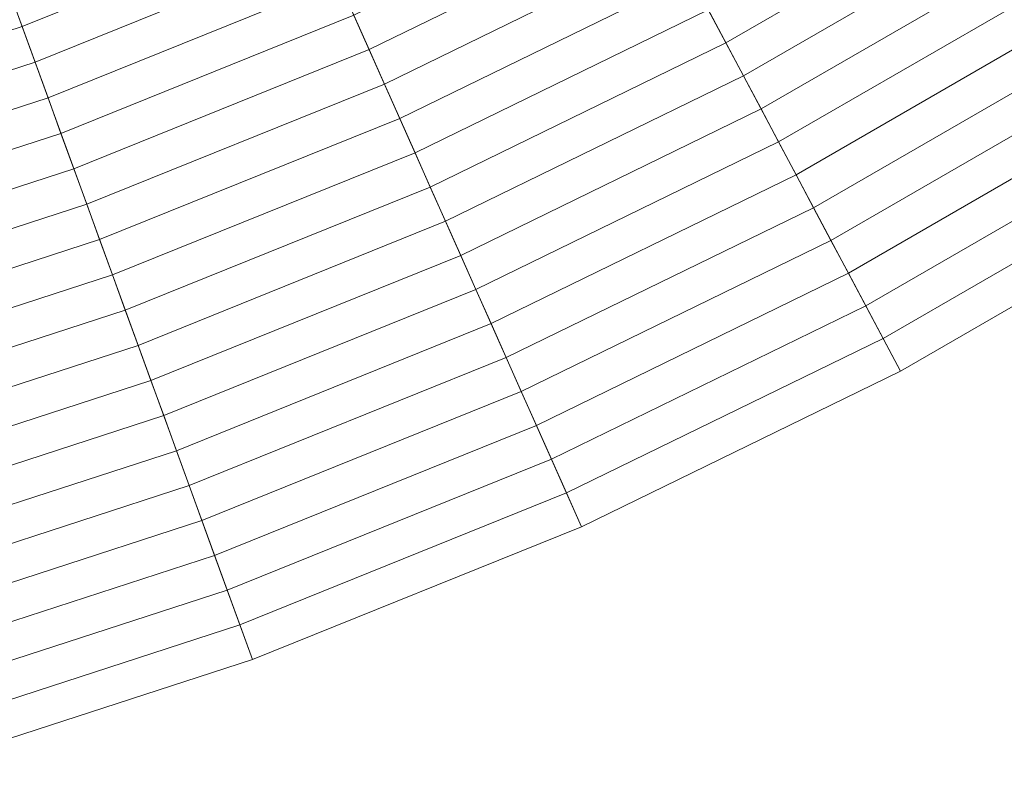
# Model space of a CAD drawing. Header units: centimetres. Extents: x -3.03 to 4.16, y -5.77 to 1.42.
# Tile 152 of 256: x 1.63 to 2.33, y -5.64 to -5.1. Entities that reach past the tile are written whole.
import ezdxf

# ---------------------------------------------------------------- set-up
doc = ezdxf.new("R2010")
doc.units = ezdxf.units.CM
doc.header["$LTSCALE"] = 2.54
doc.layers.add('Lucido design-1', color=7, linetype='Continuous')

# ---------------------------------------------------------------- blocks, each defined once
blk = doc.blocks.new('Gruppo-1')
at = {"color": 142, "linetype": 'Continuous', "lineweight": 9}
for points in [[(1.55696, -5.63539, 37.14766), (1.79584, -5.55777, 37.14766), (0.56578, -2.1782, 37.14766), (0.56564, -2.17825, 37.14766)], [(1.79584, -5.55777, 37.14766), (2.02873, -5.46368, 37.14766), (0.56592, -2.17815, 37.14766), (0.56578, -2.1782, 37.14766)], [(2.02873, -5.46368, 37.14766), (2.25449, -5.35357, 37.14766), (0.56606, -2.17808, 37.14766), (0.56592, -2.17815, 37.14766)], [(2.25449, -5.35357, 37.14766), (2.47202, -5.22798, 37.14766), (0.56619, -2.178, 37.14766), (0.56606, -2.17808, 37.14766)], [(2.47202, -5.22798, 37.14766), (2.68026, -5.08752, 37.14766), (0.56631, -2.17792, 37.14766), (0.56619, -2.178, 37.14766)], [(2.11846, -5.09774, 37.50929), (2.31848, -4.98226, 37.50929), (2.33255, -5.00478, 37.4972), (2.13093, -5.12118, 37.4972)], [(1.62358, -5.08448, 37.6027), (1.82387, -5.00355, 37.6027), (1.83481, -5.02811, 37.59135), (1.63277, -5.10974, 37.59135)], [(1.86751, -5.10156, 37.55674), (2.0684, -5.00358, 37.55674), (2.08095, -5.02717, 37.54502), (1.87838, -5.12597, 37.54502)], [(2.13093, -5.12118, 37.4972), (2.33255, -5.00478, 37.4972), (2.3466, -5.02726, 37.48501), (2.14338, -5.14459, 37.48501)], [(1.63277, -5.10974, 37.59135), (1.83481, -5.02811, 37.59135), (1.84572, -5.05263, 37.57991), (1.64195, -5.13496, 37.57991)], [(1.87838, -5.12597, 37.54502), (2.08095, -5.02717, 37.54502), (2.09347, -5.05073, 37.5332), (1.88923, -5.15035, 37.5332)], [(2.14338, -5.14459, 37.48501), (2.3466, -5.02726, 37.48501), (2.36063, -5.04971, 37.47274), (2.15581, -5.16797, 37.47274)], [(1.88923, -5.15035, 37.5332), (2.09347, -5.05073, 37.5332), (2.10598, -5.07425, 37.52129), (1.90006, -5.17468, 37.52129)], [(2.15581, -5.16797, 37.47274), (2.36063, -5.04971, 37.47274), (2.37463, -5.07212, 37.46037), (2.16821, -5.1913, 37.46037)], [(1.64195, -5.13496, 37.57991), (1.84572, -5.05263, 37.57991), (1.85662, -5.07711, 37.56837), (1.65112, -5.16014, 37.56837)], [(2.16821, -5.1913, 37.46037), (2.37463, -5.07212, 37.46037), (2.38861, -5.0945, 37.44791), (2.1806, -5.2146, 37.44791)], [(1.65112, -5.16014, 37.56837), (1.85662, -5.07711, 37.56837), (1.86751, -5.10156, 37.55674), (1.66027, -5.18529, 37.55674)], [(1.90006, -5.17468, 37.52129), (2.10598, -5.07425, 37.52129), (2.11846, -5.09774, 37.50929), (1.91088, -5.19898, 37.50929)], [(1.41813, -5.15123, 37.6027), (1.62358, -5.08448, 37.6027), (1.63277, -5.10974, 37.59135), (1.42553, -5.17707, 37.59135)], [(1.91088, -5.19898, 37.50929), (2.11846, -5.09774, 37.50929), (2.13093, -5.12118, 37.4972), (1.92168, -5.22324, 37.4972)], [(2.1806, -5.2146, 37.44791), (2.38861, -5.0945, 37.44791), (2.40257, -5.11684, 37.43536), (2.19297, -5.23786, 37.43536)], [(1.66027, -5.18529, 37.55674), (1.86751, -5.10156, 37.55674), (1.87838, -5.12597, 37.54502), (1.66941, -5.2104, 37.54502)], [(1.42553, -5.17707, 37.59135), (1.63277, -5.10974, 37.59135), (1.64195, -5.13496, 37.57991), (1.43293, -5.20287, 37.57991)], [(1.92168, -5.22324, 37.4972), (2.13093, -5.12118, 37.4972), (2.14338, -5.14459, 37.48501), (1.93247, -5.24746, 37.48501)], [(2.19297, -5.23786, 37.43536), (2.40257, -5.11684, 37.43536), (2.41651, -5.13914, 37.42271), (2.20531, -5.26108, 37.42271)], [(1.66941, -5.2104, 37.54502), (1.87838, -5.12597, 37.54502), (1.88923, -5.15035, 37.5332), (1.67854, -5.23547, 37.5332)], [(1.43293, -5.20287, 37.57991), (1.64195, -5.13496, 37.57991), (1.65112, -5.16014, 37.56837), (1.44032, -5.22864, 37.56837)], [(2.20531, -5.26108, 37.42271), (2.41651, -5.13914, 37.42271), (2.43042, -5.16141, 37.40998), (2.21764, -5.28426, 37.40998)], [(1.93247, -5.24746, 37.48501), (2.14338, -5.14459, 37.48501), (2.15581, -5.16797, 37.47274), (1.94323, -5.27164, 37.47274)], [(1.67854, -5.23547, 37.5332), (1.88923, -5.15035, 37.5332), (1.90006, -5.17468, 37.52129), (1.68765, -5.2605, 37.52129)], [(1.44032, -5.22864, 37.56837), (1.65112, -5.16014, 37.56837), (1.66027, -5.18529, 37.55674), (1.4477, -5.25436, 37.55674)], [(2.21764, -5.28426, 37.40998), (2.43042, -5.16141, 37.40998), (2.44431, -5.18363, 37.39715), (2.22994, -5.3074, 37.39715)], [(1.94323, -5.27164, 37.47274), (2.15581, -5.16797, 37.47274), (2.16821, -5.1913, 37.46037), (1.95398, -5.29579, 37.46037)], [(1.68765, -5.2605, 37.52129), (1.90006, -5.17468, 37.52129), (1.91088, -5.19898, 37.50929), (1.69674, -5.2855, 37.50929)], [(2.22994, -5.3074, 37.39715), (2.44431, -5.18363, 37.39715), (2.45818, -5.20582, 37.38424), (2.24223, -5.3305, 37.38424)], [(1.4477, -5.25436, 37.55674), (1.66027, -5.18529, 37.55674), (1.66941, -5.2104, 37.54502), (1.45506, -5.28005, 37.54502)], [(1.95398, -5.29579, 37.46037), (2.16821, -5.1913, 37.46037), (2.1806, -5.2146, 37.44791), (1.96472, -5.31989, 37.44791)], [(1.69674, -5.2855, 37.50929), (1.91088, -5.19898, 37.50929), (1.92168, -5.22324, 37.4972), (1.70583, -5.31045, 37.4972)], [(2.24223, -5.3305, 37.38424), (2.45818, -5.20582, 37.38424), (2.47202, -5.22798, 37.37124), (2.25449, -5.35357, 37.37124)], [(1.45506, -5.28005, 37.54502), (1.66941, -5.2104, 37.54502), (1.67854, -5.23547, 37.5332), (1.46242, -5.30569, 37.5332)], [(1.96472, -5.31989, 37.44791), (2.1806, -5.2146, 37.44791), (2.19297, -5.23786, 37.43536), (1.97543, -5.34396, 37.43536)], [(1.70583, -5.31045, 37.4972), (1.92168, -5.22324, 37.4972), (1.93247, -5.24746, 37.48501), (1.71489, -5.33537, 37.48501)], [(2.25449, -5.35357, 37.37124), (2.47202, -5.22798, 37.37124), (2.47202, -5.22798, 37.14766), (2.25449, -5.35357, 37.14766)], [(1.46242, -5.30569, 37.5332), (1.67854, -5.23547, 37.5332), (1.68765, -5.2605, 37.52129), (1.46976, -5.3313, 37.52129)], [(1.97543, -5.34396, 37.43536), (2.19297, -5.23786, 37.43536), (2.20531, -5.26108, 37.42271), (1.98613, -5.36798, 37.42271)], [(1.71489, -5.33537, 37.48501), (1.93247, -5.24746, 37.48501), (1.94323, -5.27164, 37.47274), (1.72395, -5.36024, 37.47274)], [(1.46976, -5.3313, 37.52129), (1.68765, -5.2605, 37.52129), (1.69674, -5.2855, 37.50929), (1.47709, -5.35687, 37.50929)], [(1.98613, -5.36798, 37.42271), (2.20531, -5.26108, 37.42271), (2.21764, -5.28426, 37.40998), (1.9968, -5.39196, 37.40998)], [(1.72395, -5.36024, 37.47274), (1.94323, -5.27164, 37.47274), (1.95398, -5.29579, 37.46037), (1.73299, -5.38508, 37.46037)], [(1.47709, -5.35687, 37.50929), (1.69674, -5.2855, 37.50929), (1.70583, -5.31045, 37.4972), (1.48441, -5.38239, 37.4972)], [(1.9968, -5.39196, 37.40998), (2.21764, -5.28426, 37.40998), (2.22994, -5.3074, 37.39715), (2.00746, -5.41591, 37.39715)], [(1.73299, -5.38508, 37.46037), (1.95398, -5.29579, 37.46037), (1.96472, -5.31989, 37.44791), (1.74201, -5.40987, 37.44791)], [(1.48441, -5.38239, 37.4972), (1.70583, -5.31045, 37.4972), (1.71489, -5.33537, 37.48501), (1.49172, -5.40788, 37.48501)], [(2.00746, -5.41591, 37.39715), (2.22994, -5.3074, 37.39715), (2.24223, -5.3305, 37.38424), (2.01811, -5.43981, 37.38424)], [(1.74201, -5.40987, 37.44791), (1.96472, -5.31989, 37.44791), (1.97543, -5.34396, 37.43536), (1.75102, -5.43462, 37.43536)], [(2.01811, -5.43981, 37.38424), (2.24223, -5.3305, 37.38424), (2.25449, -5.35357, 37.37124), (2.02873, -5.46368, 37.37124)], [(1.49172, -5.40788, 37.48501), (1.71489, -5.33537, 37.48501), (1.72395, -5.36024, 37.47274), (1.49901, -5.43333, 37.47274)], [(1.75102, -5.43462, 37.43536), (1.97543, -5.34396, 37.43536), (1.98613, -5.36798, 37.42271), (1.76001, -5.45933, 37.42271)], [(2.02873, -5.46368, 37.37124), (2.25449, -5.35357, 37.37124), (2.25449, -5.35357, 37.14766), (2.02873, -5.46368, 37.14766)], [(1.49901, -5.43333, 37.47274), (1.72395, -5.36024, 37.47274), (1.73299, -5.38508, 37.46037), (1.5063, -5.45873, 37.46037)], [(1.76001, -5.45933, 37.42271), (1.98613, -5.36798, 37.42271), (1.9968, -5.39196, 37.40998), (1.76899, -5.48401, 37.40998)], [(1.5063, -5.45873, 37.46037), (1.73299, -5.38508, 37.46037), (1.74201, -5.40987, 37.44791), (1.51357, -5.48409, 37.44791)], [(1.76899, -5.48401, 37.40998), (1.9968, -5.39196, 37.40998), (2.00746, -5.41591, 37.39715), (1.77796, -5.50863, 37.39715)], [(1.51357, -5.48409, 37.44791), (1.74201, -5.40987, 37.44791), (1.75102, -5.43462, 37.43536), (1.52083, -5.50942, 37.43536)], [(1.77796, -5.50863, 37.39715), (2.00746, -5.41591, 37.39715), (2.01811, -5.43981, 37.38424), (1.78691, -5.53322, 37.38424)], [(1.52083, -5.50942, 37.43536), (1.75102, -5.43462, 37.43536), (1.76001, -5.45933, 37.42271), (1.52808, -5.53469, 37.42271)], [(1.78691, -5.53322, 37.38424), (2.01811, -5.43981, 37.38424), (2.02873, -5.46368, 37.37124), (1.79584, -5.55777, 37.37124)], [(1.52808, -5.53469, 37.42271), (1.76001, -5.45933, 37.42271), (1.76899, -5.48401, 37.40998), (1.53532, -5.55993, 37.40998)], [(1.79584, -5.55777, 37.37124), (2.02873, -5.46368, 37.37124), (2.02873, -5.46368, 37.14766), (1.79584, -5.55777, 37.14766)], [(1.53532, -5.55993, 37.40998), (1.76899, -5.48401, 37.40998), (1.77796, -5.50863, 37.39715), (1.54254, -5.58513, 37.39715)], [(1.54254, -5.58513, 37.39715), (1.77796, -5.50863, 37.39715), (1.78691, -5.53322, 37.38424), (1.54975, -5.61028, 37.38424)], [(1.54975, -5.61028, 37.38424), (1.78691, -5.53322, 37.38424), (1.79584, -5.55777, 37.37124), (1.55696, -5.63539, 37.37124)], [(1.55696, -5.63539, 37.37124), (1.79584, -5.55777, 37.37124), (1.79584, -5.55777, 37.14766), (1.55696, -5.63539, 37.14766)]]:
    blk.add_3dface(points, dxfattribs=at)

msp = doc.modelspace()

# ---------------------------------------------------------------- block references
at = {"layer": 'Lucido design-1', "color": 7}
msp.add_blockref('Gruppo-1', (0, 0), dxfattribs=at)

doc.saveas('drawing.dxf')
